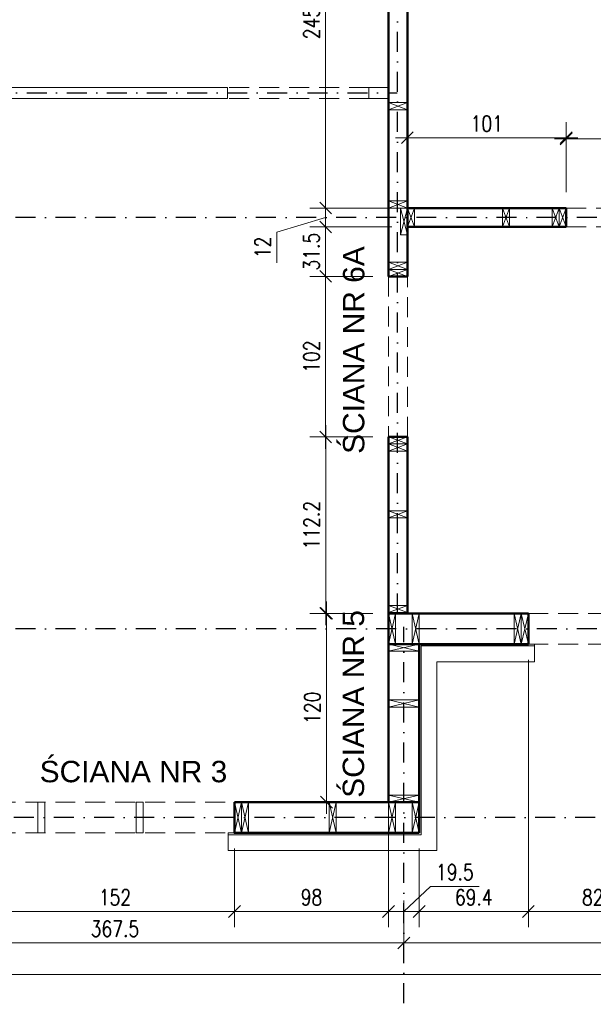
# Model space of a CAD drawing. Header units: inches. Extents: x 58893 to 70341, y -37691 to -31625.
# Tile 6 of 34: x 60621 to 60986, y -34759 to -34133. Entities that reach past the tile are written whole.
import ezdxf

# ---------------------------------------------------------------- set-up
doc = ezdxf.new("R2010")
doc.units = ezdxf.units.IN
doc.header["$MEASUREMENT"] = 0
doc.linetypes.add('DASHDOT', pattern=[25.4, 12.7, -6.35, 0, -6.35])
doc.linetypes.add('DASHED', pattern=[19.05, 12.7, -6.35])
for name, color, linetype, lineweight in [('Drewno', 2, 'Continuous', 20), ('Obrys', 4, 'Continuous', 20), ('Opisy', 4, 'Continuous', 20), ('Osie', 6, 'DASHDOT', 15), ('WYMIARY', 6, 'Continuous', 15), ('ściany działowe p+p', 3, 'Continuous', 18), ('Ściany nośne', 5, 'Continuous', 50), ('Ściany ocieplenie', 9, 'Continuous', 9)]:
    doc.layers.add(name, color=color, linetype=linetype, lineweight=lineweight)
doc.styles.add('1. Simplex', font='simplex.shx', dxfattribs={"width": 0.8})
doc.styles.add('Arial', font='arial.ttf')
doc.dimstyles.new('1_50', dxfattribs={"dimscale": 50, "dimtxt": 0.2, "dimasz": 0.15, "dimexe": 0.2, "dimexo": 0.2, "dimgap": 0.08, "dimtad": 1, "dimdec": 1, "dimzin": 9, "dimdsep": 46, "dimtxsty": '1. Simplex', "dimblk": 'OBLIQUE', "dimcen": 0.15, "dimdle": 0.15, "dimclrd": 256, "dimclre": 256, "dimclrt": 4, "dimadec": 1, "dimazin": 0, "dimtfac": 1, "dimtdec": 0, "dimtmove": 1, "dimatfit": 3, "dimfxl": 1, "dimlwd": -1, "dimlwe": -1, "dimarcsym": 0})

# ---------------------------------------------------------------- blocks, each defined once
blk = doc.blocks.new('_Oblique')
at = {"color": 0, "linetype": 'ByBlock', "lineweight": -2}
blk.add_line((-0.5, -0.5), (0.5, 0.5), dxfattribs=at)
blk = doc.blocks.new('*D78')
at = {"layer": 'Defpoints', "color": 0, "transparency": 16777216}
for p in [(60855.86, -34630.51), (60875.36, -34650.01), (60875.36, -34700.01)]:
    blk.add_point(p, dxfattribs=at)
at = {"layer": 'WYMIARY', "transparency": 16777216}
for p, q in [((60855.86, -34640.51), (60855.86, -34710.01)), ((60875.36, -34660.01), (60875.36, -34710.01)), ((60882.61, -34684.01), (60865.61, -34700.01)), ((60913.47, -34684.01), (60882.61, -34684.01)), ((60848.36, -34700.01), (60882.86, -34700.01))]:
    blk.add_line(p, q, dxfattribs=at)
at = {"layer": 'WYMIARY', "transparency": 16777216, "xscale": 7.5, "yscale": 7.5, "zscale": 7.5, "rotation": 180}
blk.add_blockref('_Oblique', (60855.86, -34700.01), dxfattribs=at)
at = {"layer": 'WYMIARY', "transparency": 16777216, "xscale": 7.5, "yscale": 7.5, "zscale": 7.5}
blk.add_blockref('_Oblique', (60875.36, -34700.01), dxfattribs=at)
at = {"layer": 'WYMIARY', "color": 4, "transparency": 16777216, "insert": (60898.04, -34675.01), "char_height": 10, "attachment_point": 5, "style": '1. Simplex'}
blk.add_mtext('19.5', dxfattribs=at)
blk = doc.blocks.new('*D81')
at = {"layer": 'Defpoints', "color": 0, "transparency": 16777216}
for p in [(60865.61, -34686.37), (60498.11, -34693.37), (60865.61, -34720.01)]:
    blk.add_point(p, dxfattribs=at)
at = {"layer": 'WYMIARY', "transparency": 16777216}
for p, q in [((60865.61, -34696.37), (60865.61, -34730.01)), ((60498.11, -34703.37), (60498.11, -34730.01)), ((60490.61, -34720.01), (60873.11, -34720.01))]:
    blk.add_line(p, q, dxfattribs=at)
at = {"layer": 'WYMIARY', "transparency": 16777216, "xscale": 7.5, "yscale": 7.5, "zscale": 7.5, "rotation": 180}
blk.add_blockref('_Oblique', (60498.11, -34720.01), dxfattribs=at)
at = {"layer": 'WYMIARY', "transparency": 16777216, "xscale": 7.5, "yscale": 7.5, "zscale": 7.5}
blk.add_blockref('_Oblique', (60865.61, -34720.01), dxfattribs=at)
at = {"layer": 'WYMIARY', "color": 4, "transparency": 16777216, "insert": (60681.86, -34711.01), "char_height": 10, "attachment_point": 5, "style": '1. Simplex'}
blk.add_mtext('367.5', dxfattribs=at)
blk = doc.blocks.new('*D82')
at = {"layer": 'Defpoints', "color": 0, "transparency": 16777216}
for p in [(60865.61, -34682.97), (61288.71, -34682.97), (61288.71, -34720.01)]:
    blk.add_point(p, dxfattribs=at)
at = {"layer": 'WYMIARY', "transparency": 16777216}
for p, q in [((60865.61, -34692.97), (60865.61, -34730.01)), ((61288.71, -34692.97), (61288.71, -34730.01)), ((60858.11, -34720.01), (61296.21, -34720.01))]:
    blk.add_line(p, q, dxfattribs=at)
at = {"layer": 'WYMIARY', "transparency": 16777216, "xscale": 7.5, "yscale": 7.5, "zscale": 7.5, "rotation": 180}
blk.add_blockref('_Oblique', (60865.61, -34720.01), dxfattribs=at)
at = {"layer": 'WYMIARY', "transparency": 16777216, "xscale": 7.5, "yscale": 7.5, "zscale": 7.5}
blk.add_blockref('_Oblique', (61288.71, -34720.01), dxfattribs=at)
at = {"layer": 'WYMIARY', "color": 4, "transparency": 16777216, "insert": (61077.16, -34711.01), "char_height": 10, "attachment_point": 5, "style": '1. Simplex'}
blk.add_mtext('423.1', dxfattribs=at)
blk = doc.blocks.new('*D85')
at = {"layer": 'Defpoints', "color": 0, "transparency": 16777216}
for p in [(60488.36, -34650.01), (61665.96, -34650.01), (60488.36, -34740.01)]:
    blk.add_point(p, dxfattribs=at)
at = {"layer": 'WYMIARY', "transparency": 16777216}
for p, q in [((60488.36, -34660.01), (60488.36, -34750.01)), ((61665.96, -34660.01), (61665.96, -34750.01)), ((61673.46, -34740.01), (60480.86, -34740.01))]:
    blk.add_line(p, q, dxfattribs=at)
at = {"layer": 'WYMIARY', "transparency": 16777216, "xscale": 7.5, "yscale": 7.5, "zscale": 7.5, "rotation": 180}
blk.add_blockref('_Oblique', (60488.36, -34740.01), dxfattribs=at)
at = {"layer": 'WYMIARY', "transparency": 16777216, "xscale": 7.5, "yscale": 7.5, "zscale": 7.5}
blk.add_blockref('_Oblique', (61665.96, -34740.01), dxfattribs=at)
at = {"layer": 'WYMIARY', "color": 4, "transparency": 16777216, "insert": (61077.16, -34731.01), "char_height": 10, "attachment_point": 5, "style": '1. Simplex'}
blk.add_mtext('1177.6', dxfattribs=at)
blk = doc.blocks.new('*D93')
at = {"layer": 'Defpoints', "color": 0, "transparency": 16777216}
for p in [(60944.76, -34530.01), (61026.76, -34530.01), (60944.76, -34700.01)]:
    blk.add_point(p, dxfattribs=at)
at = {"layer": 'WYMIARY', "transparency": 16777216}
for p, q in [((60944.76, -34540.01), (60944.76, -34710.01)), ((61026.76, -34540.01), (61026.76, -34710.01)), ((61034.26, -34700.01), (60937.26, -34700.01))]:
    blk.add_line(p, q, dxfattribs=at)
at = {"layer": 'WYMIARY', "transparency": 16777216, "xscale": 7.5, "yscale": 7.5, "zscale": 7.5, "rotation": 180}
blk.add_blockref('_Oblique', (60944.76, -34700.01), dxfattribs=at)
at = {"layer": 'WYMIARY', "transparency": 16777216, "xscale": 7.5, "yscale": 7.5, "zscale": 7.5}
blk.add_blockref('_Oblique', (61026.76, -34700.01), dxfattribs=at)
at = {"layer": 'WYMIARY', "color": 4, "transparency": 16777216, "insert": (60985.76, -34691.01), "char_height": 10, "attachment_point": 5, "style": '1. Simplex'}
blk.add_mtext('82', dxfattribs=at)
blk = doc.blocks.new('*D94')
at = {"layer": 'Defpoints', "color": 0, "transparency": 16777216}
for p in [(60944.76, -34530.01), (60875.36, -34650.01), (60875.36, -34700.01)]:
    blk.add_point(p, dxfattribs=at)
at = {"layer": 'WYMIARY', "transparency": 16777216}
for p, q in [((60944.76, -34540.01), (60944.76, -34710.01)), ((60875.36, -34660.01), (60875.36, -34710.01)), ((60952.26, -34700.01), (60867.86, -34700.01))]:
    blk.add_line(p, q, dxfattribs=at)
at = {"layer": 'WYMIARY', "transparency": 16777216, "xscale": 7.5, "yscale": 7.5, "zscale": 7.5, "rotation": 180}
blk.add_blockref('_Oblique', (60875.36, -34700.01), dxfattribs=at)
at = {"layer": 'WYMIARY', "transparency": 16777216, "xscale": 7.5, "yscale": 7.5, "zscale": 7.5}
blk.add_blockref('_Oblique', (60944.76, -34700.01), dxfattribs=at)
at = {"layer": 'WYMIARY', "color": 4, "transparency": 16777216, "insert": (60910.06, -34691.01), "char_height": 10, "attachment_point": 5, "style": '1. Simplex'}
blk.add_mtext('69.4', dxfattribs=at)
blk = doc.blocks.new('*D95')
at = {"layer": 'Defpoints', "color": 0, "transparency": 16777216}
for p in [(60816.36, -34510.51), (60855.86, -34510.51), (60816.61, -34630.51)]:
    blk.add_point(p, dxfattribs=at)
at = {"layer": 'WYMIARY', "transparency": 16777216}
for p, q in [((60816.36, -34638.01), (60816.36, -34503.01)), ((60845.86, -34510.51), (60806.36, -34510.51)), ((60806.61, -34630.51), (60806.36, -34630.51))]:
    blk.add_line(p, q, dxfattribs=at)
at = {"layer": 'WYMIARY', "transparency": 16777216, "xscale": 7.5, "yscale": 7.5, "zscale": 7.5}
for p, rotation in [((60816.36, -34510.51), 90), ((60816.36, -34630.51), 270)]:
    blk.add_blockref('_Oblique', p, dxfattribs=dict(at, rotation=rotation))
at = {"layer": 'WYMIARY', "color": 4, "transparency": 16777216, "insert": (60807.36, -34570.51), "char_height": 10, "attachment_point": 5, "rotation": 90, "style": '1. Simplex'}
blk.add_mtext('120', dxfattribs=at)
blk = doc.blocks.new('*D96')
at = {"layer": 'Defpoints', "color": 0, "transparency": 16777216}
for p in [(60815.88, -34398.36), (60855.86, -34398.36), (60854.77, -34510.51)]:
    blk.add_point(p, dxfattribs=at)
at = {"layer": 'WYMIARY', "transparency": 16777216}
for p, q in [((60815.88, -34518.01), (60815.88, -34390.86)), ((60845.86, -34398.36), (60805.88, -34398.36)), ((60844.77, -34510.51), (60805.88, -34510.51))]:
    blk.add_line(p, q, dxfattribs=at)
at = {"layer": 'WYMIARY', "transparency": 16777216, "xscale": 7.5, "yscale": 7.5, "zscale": 7.5}
for p, rotation in [((60815.88, -34398.36), 90), ((60815.88, -34510.51), 270)]:
    blk.add_blockref('_Oblique', p, dxfattribs=dict(at, rotation=rotation))
at = {"layer": 'WYMIARY', "color": 4, "transparency": 16777216, "insert": (60806.88, -34454.44), "char_height": 10, "attachment_point": 5, "rotation": 90, "style": '1. Simplex'}
blk.add_mtext('112.2', dxfattribs=at)
blk = doc.blocks.new('*D97')
at = {"layer": 'Defpoints', "color": 0, "transparency": 16777216}
for p in [(60815.86, -34296.36), (60855.86, -34296.36), (60855.86, -34398.36)]:
    blk.add_point(p, dxfattribs=at)
at = {"layer": 'WYMIARY', "transparency": 16777216}
for p, q in [((60815.86, -34405.86), (60815.86, -34288.86)), ((60845.86, -34296.36), (60805.86, -34296.36)), ((60845.86, -34398.36), (60805.86, -34398.36))]:
    blk.add_line(p, q, dxfattribs=at)
at = {"layer": 'WYMIARY', "transparency": 16777216, "xscale": 7.5, "yscale": 7.5, "zscale": 7.5}
for p, rotation in [((60815.86, -34296.36), 90), ((60815.86, -34398.36), 270)]:
    blk.add_blockref('_Oblique', p, dxfattribs=dict(at, rotation=rotation))
at = {"layer": 'WYMIARY', "color": 4, "transparency": 16777216, "insert": (60806.86, -34347.36), "char_height": 10, "attachment_point": 5, "rotation": 90, "style": '1. Simplex'}
blk.add_mtext('102', dxfattribs=at)
blk = doc.blocks.new('*D98')
at = {"layer": 'Defpoints', "color": 0, "transparency": 16777216}
for p in [(60815.86, -34264.91), (60867.86, -34264.91), (60855.86, -34296.36)]:
    blk.add_point(p, dxfattribs=at)
at = {"layer": 'WYMIARY', "transparency": 16777216}
for p, q in [((60815.86, -34303.86), (60815.86, -34257.41)), ((60857.86, -34264.91), (60805.86, -34264.91)), ((60845.86, -34296.36), (60805.86, -34296.36))]:
    blk.add_line(p, q, dxfattribs=at)
at = {"layer": 'WYMIARY', "transparency": 16777216, "xscale": 7.5, "yscale": 7.5, "zscale": 7.5}
for p, rotation in [((60815.86, -34264.91), 90), ((60815.86, -34296.36), 270)]:
    blk.add_blockref('_Oblique', p, dxfattribs=dict(at, rotation=rotation))
at = {"layer": 'WYMIARY', "color": 4, "transparency": 16777216, "insert": (60806.86, -34280.64), "char_height": 10, "attachment_point": 5, "rotation": 90, "style": '1. Simplex'}
blk.add_mtext('31.5', dxfattribs=at)
blk = doc.blocks.new('*D99')
at = {"layer": 'Defpoints', "color": 0, "transparency": 16777216}
for p in [(60815.86, -34252.91), (60867.86, -34252.91), (60867.86, -34264.91)]:
    blk.add_point(p, dxfattribs=at)
at = {"layer": 'WYMIARY', "transparency": 16777216}
for p, q in [((60815.86, -34272.41), (60815.86, -34245.41)), ((60857.86, -34252.91), (60805.86, -34252.91)), ((60784.86, -34268.21), (60815.86, -34258.91)), ((60784.86, -34287.64), (60784.86, -34268.21)), ((60857.86, -34264.91), (60805.86, -34264.91))]:
    blk.add_line(p, q, dxfattribs=at)
at = {"layer": 'WYMIARY', "transparency": 16777216, "xscale": 7.5, "yscale": 7.5, "zscale": 7.5}
for p, rotation in [((60815.86, -34252.91), 90), ((60815.86, -34264.91), 270)]:
    blk.add_blockref('_Oblique', p, dxfattribs=dict(at, rotation=rotation))
at = {"layer": 'WYMIARY', "color": 4, "transparency": 16777216, "insert": (60775.86, -34277.93), "char_height": 10, "attachment_point": 5, "rotation": 90, "style": '1. Simplex'}
blk.add_mtext('12', dxfattribs=at)
blk = doc.blocks.new('*D100')
at = {"layer": 'Defpoints', "color": 0, "transparency": 16777216}
for p in [(60815.86, -34007.51), (60855.86, -34007.51), (60867.86, -34252.91)]:
    blk.add_point(p, dxfattribs=at)
at = {"layer": 'WYMIARY', "transparency": 16777216}
for p, q in [((60815.86, -34260.41), (60815.86, -34000.01)), ((60845.86, -34007.51), (60805.86, -34007.51)), ((60857.86, -34252.91), (60805.86, -34252.91))]:
    blk.add_line(p, q, dxfattribs=at)
at = {"layer": 'WYMIARY', "transparency": 16777216, "xscale": 7.5, "yscale": 7.5, "zscale": 7.5}
for p, rotation in [((60815.86, -34007.51), 90), ((60815.86, -34252.91), 270)]:
    blk.add_blockref('_Oblique', p, dxfattribs=dict(at, rotation=rotation))
at = {"layer": 'WYMIARY', "color": 4, "transparency": 16777216, "insert": (60806.86, -34130.21), "char_height": 10, "attachment_point": 5, "rotation": 90, "style": '1. Simplex'}
blk.add_mtext('245.4', dxfattribs=at)
blk = doc.blocks.new('*D107')
at = {"layer": 'Defpoints', "color": 0, "transparency": 16777216}
for p in [(60867.86, -34204.32), (60968.81, -34208.23), (60968.81, -34252.91)]:
    blk.add_point(p, dxfattribs=at)
at = {"layer": 'WYMIARY', "transparency": 16777216}
for p, q in [((60968.81, -34242.91), (60968.81, -34198.23)), ((60860.36, -34208.23), (60976.31, -34208.23)), ((60867.86, -34214.32), (60867.86, -34218.23))]:
    blk.add_line(p, q, dxfattribs=at)
at = {"layer": 'WYMIARY', "transparency": 16777216, "xscale": 7.5, "yscale": 7.5, "zscale": 7.5, "rotation": 180}
blk.add_blockref('_Oblique', (60867.86, -34208.23), dxfattribs=at)
at = {"layer": 'WYMIARY', "transparency": 16777216, "xscale": 7.5, "yscale": 7.5, "zscale": 7.5}
blk.add_blockref('_Oblique', (60968.81, -34208.23), dxfattribs=at)
at = {"layer": 'WYMIARY', "color": 4, "transparency": 16777216, "insert": (60918.34, -34199.23), "char_height": 10, "attachment_point": 5, "style": '1. Simplex'}
blk.add_mtext('101', dxfattribs=at)
blk = doc.blocks.new('*D108')
at = {"layer": 'Defpoints', "color": 0, "transparency": 16777216}
for p in [(61070.81, -34208.91), (60968.81, -34252.91), (61070.81, -34252.91)]:
    blk.add_point(p, dxfattribs=at)
at = {"layer": 'WYMIARY', "transparency": 16777216}
for p, q in [((60968.81, -34242.91), (60968.81, -34198.91)), ((61070.81, -34242.91), (61070.81, -34198.91)), ((60961.31, -34208.91), (61078.31, -34208.91))]:
    blk.add_line(p, q, dxfattribs=at)
at = {"layer": 'WYMIARY', "transparency": 16777216, "xscale": 7.5, "yscale": 7.5, "zscale": 7.5, "rotation": 180}
blk.add_blockref('_Oblique', (60968.81, -34208.91), dxfattribs=at)
at = {"layer": 'WYMIARY', "transparency": 16777216, "xscale": 7.5, "yscale": 7.5, "zscale": 7.5}
blk.add_blockref('_Oblique', (61070.81, -34208.91), dxfattribs=at)
at = {"layer": 'WYMIARY', "color": 4, "transparency": 16777216, "insert": (61019.81, -34199.91), "char_height": 10, "attachment_point": 5, "style": '1. Simplex'}
blk.add_mtext('102', dxfattribs=at)
blk = doc.blocks.new('*D258')
at = {"layer": 'Defpoints', "color": 0, "transparency": 16777216}
for p in [(60605.86, -34650.01), (60757.86, -34650.01), (60605.86, -34700.01)]:
    blk.add_point(p, dxfattribs=at)
at = {"layer": 'WYMIARY', "transparency": 16777216}
for p, q in [((60605.86, -34660.01), (60605.86, -34710.01)), ((60757.86, -34660.01), (60757.86, -34710.01)), ((60765.36, -34700.01), (60598.36, -34700.01))]:
    blk.add_line(p, q, dxfattribs=at)
at = {"layer": 'WYMIARY', "transparency": 16777216, "xscale": 7.5, "yscale": 7.5, "zscale": 7.5, "rotation": 180}
blk.add_blockref('_Oblique', (60605.86, -34700.01), dxfattribs=at)
at = {"layer": 'WYMIARY', "transparency": 16777216, "xscale": 7.5, "yscale": 7.5, "zscale": 7.5}
blk.add_blockref('_Oblique', (60757.86, -34700.01), dxfattribs=at)
at = {"layer": 'WYMIARY', "color": 4, "transparency": 16777216, "insert": (60681.86, -34691.01), "char_height": 10, "attachment_point": 5, "style": '1. Simplex'}
blk.add_mtext('152', dxfattribs=at)
blk = doc.blocks.new('*D259')
at = {"layer": 'Defpoints', "color": 0, "transparency": 16777216}
for p in [(60757.86, -34650.01), (60855.86, -34650.01), (60757.86, -34700.01)]:
    blk.add_point(p, dxfattribs=at)
at = {"layer": 'WYMIARY', "transparency": 16777216}
for p, q in [((60757.86, -34660.01), (60757.86, -34710.01)), ((60855.86, -34660.01), (60855.86, -34710.01)), ((60863.36, -34700.01), (60750.36, -34700.01))]:
    blk.add_line(p, q, dxfattribs=at)
at = {"layer": 'WYMIARY', "transparency": 16777216, "xscale": 7.5, "yscale": 7.5, "zscale": 7.5, "rotation": 180}
blk.add_blockref('_Oblique', (60757.86, -34700.01), dxfattribs=at)
at = {"layer": 'WYMIARY', "transparency": 16777216, "xscale": 7.5, "yscale": 7.5, "zscale": 7.5}
blk.add_blockref('_Oblique', (60855.86, -34700.01), dxfattribs=at)
at = {"layer": 'WYMIARY', "color": 4, "transparency": 16777216, "insert": (60806.86, -34691.01), "char_height": 10, "attachment_point": 5, "style": '1. Simplex'}
blk.add_mtext('98', dxfattribs=at)

msp = doc.modelspace()

# ---------------------------------------------------------------- linework, layer by layer
at = {"layer": 'Drewno'}
for p, q in [((60867.864, -34190.412), (60855.864, -34185.912)), ((60867.864, -34185.912), (60855.864, -34190.412)), ((60867.864, -34252.912), (60855.864, -34248.412)), ((60867.864, -34248.412), (60855.864, -34252.912)), ((60867.864, -34252.912), (60863.364, -34269.912)), ((60863.364, -34252.912), (60867.864, -34269.912)), ((60872.364, -34252.912), (60867.864, -34264.912)), ((60867.864, -34252.912), (60872.364, -34264.912)), ((60932.814, -34252.912), (60928.314, -34264.912)), ((60928.314, -34252.912), (60932.814, -34264.912)), ((60964.314, -34252.912), (60959.814, -34264.912)), ((60959.814, -34252.912), (60964.314, -34264.912)), ((60968.814, -34252.912), (60964.314, -34264.912)), ((60964.314, -34252.912), (60968.814, -34264.912)), ((60867.864, -34291.862), (60855.864, -34287.362)), ((60867.864, -34287.362), (60855.864, -34291.862)), ((60867.864, -34296.362), (60855.864, -34291.862)), ((60867.864, -34291.862), (60855.864, -34296.362)), ((60867.864, -34402.862), (60855.864, -34398.362)), ((60867.864, -34398.362), (60855.864, -34402.862)), ((60867.864, -34407.362), (60855.864, -34402.862)), ((60867.864, -34402.862), (60855.864, -34407.362)), ((60867.864, -34449.862), (60855.864, -34445.362)), ((60867.864, -34445.362), (60855.864, -34449.862)), ((60867.864, -34510.012), (60855.864, -34505.512)), ((60867.864, -34505.512), (60855.864, -34510.012)), ((60855.864, -34510.512), (60860.364, -34530.012)), ((60860.364, -34510.512), (60855.864, -34530.012)), ((60870.864, -34510.512), (60875.364, -34530.012)), ((60875.364, -34510.512), (60870.864, -34530.012)), ((60935.764, -34510.512), (60940.264, -34530.012)), ((60940.264, -34510.512), (60935.764, -34530.012)), ((60940.264, -34510.512), (60944.764, -34530.012)), ((60944.764, -34510.512), (60940.264, -34530.012)), ((60855.864, -34534.512), (60875.364, -34530.012)), ((60855.864, -34530.012), (60875.364, -34534.512)), ((60855.864, -34570.062), (60875.364, -34565.562)), ((60855.864, -34565.562), (60875.364, -34570.062)), ((60757.859, -34630.512), (60762.359, -34650.012)), ((60762.359, -34630.512), (60757.859, -34650.012)), ((60762.359, -34630.512), (60766.859, -34650.012)), ((60766.859, -34630.512), (60762.359, -34650.012)), ((60818.114, -34630.512), (60822.614, -34650.012)), ((60822.614, -34630.512), (60818.114, -34650.012)), ((60855.864, -34630.512), (60875.364, -34626.012)), ((60855.864, -34626.012), (60875.364, -34630.512)), ((60855.864, -34630.512), (60860.364, -34650.012)), ((60860.364, -34630.512), (60855.864, -34650.012)), ((60870.864, -34630.512), (60875.364, -34650.012)), ((60875.364, -34630.512), (60870.864, -34650.012))]:
    msp.add_line(p, q, dxfattribs=at)
for points in [[(60867.864, -34185.912), (60855.864, -34185.912), (60855.864, -34190.412), (60867.864, -34190.412)], [(60867.864, -34248.412), (60855.864, -34248.412), (60855.864, -34252.912), (60867.864, -34252.912)], [(60863.364, -34252.912), (60863.364, -34269.912), (60867.864, -34269.912), (60867.864, -34252.912)], [(60867.864, -34252.912), (60867.864, -34264.912), (60872.364, -34264.912), (60872.364, -34252.912)], [(60928.314, -34252.912), (60928.314, -34264.912), (60932.814, -34264.912), (60932.814, -34252.912)], [(60959.814, -34252.912), (60959.814, -34264.912), (60964.314, -34264.912), (60964.314, -34252.912)], [(60964.314, -34252.912), (60964.314, -34264.912), (60968.814, -34264.912), (60968.814, -34252.912)], [(60867.864, -34287.362), (60855.864, -34287.362), (60855.864, -34291.862), (60867.864, -34291.862)], [(60867.864, -34291.862), (60855.864, -34291.862), (60855.864, -34296.362), (60867.864, -34296.362)], [(60867.864, -34398.362), (60855.864, -34398.362), (60855.864, -34402.862), (60867.864, -34402.862)], [(60867.864, -34402.862), (60855.864, -34402.862), (60855.864, -34407.362), (60867.864, -34407.362)], [(60867.864, -34445.362), (60855.864, -34445.362), (60855.864, -34449.862), (60867.864, -34449.862)], [(60867.864, -34505.512), (60855.864, -34505.512), (60855.864, -34510.012), (60867.864, -34510.012)], [(60860.364, -34510.512), (60860.364, -34530.012), (60855.864, -34530.012), (60855.864, -34510.512)], [(60875.364, -34510.512), (60875.364, -34530.012), (60870.864, -34530.012), (60870.864, -34510.512)], [(60940.264, -34510.512), (60940.264, -34530.012), (60935.764, -34530.012), (60935.764, -34510.512)], [(60944.764, -34510.512), (60944.764, -34530.012), (60940.264, -34530.012), (60940.264, -34510.512)], [(60855.864, -34530.012), (60875.364, -34530.012), (60875.364, -34534.512), (60855.864, -34534.512)], [(60855.864, -34565.562), (60875.364, -34565.562), (60875.364, -34570.062), (60855.864, -34570.062)], [(60762.359, -34630.512), (60762.359, -34650.012), (60757.859, -34650.012), (60757.859, -34630.512)], [(60766.859, -34630.512), (60766.859, -34650.012), (60762.359, -34650.012), (60762.359, -34630.512)], [(60822.614, -34630.512), (60822.614, -34650.012), (60818.114, -34650.012), (60818.114, -34630.512)], [(60855.864, -34626.012), (60875.364, -34626.012), (60875.364, -34630.512), (60855.864, -34630.512)], [(60860.364, -34630.512), (60860.364, -34650.012), (60855.864, -34650.012), (60855.864, -34630.512)], [(60875.364, -34630.512), (60875.364, -34650.012), (60870.864, -34650.012), (60870.864, -34630.512)]]:
    msp.add_lwpolyline(points, close=True, dxfattribs=at)
at = {"layer": 'Drewno', "color": 9}
for points in [[(60637.314, -34630.512), (60637.314, -34650.012), (60632.814, -34650.012), (60632.814, -34630.512)], [(60699.814, -34630.512), (60699.814, -34650.012), (60695.314, -34650.012), (60695.314, -34630.512)]]:
    msp.add_lwpolyline(points, close=True, dxfattribs=at)
at = {"layer": 'Obrys', "color": 9, "linetype": 'DASHED', "lineweight": 5}
for p, q in [((60843.414, -34176.212), (60753.414, -34176.212)), ((60843.414, -34183.212), (60753.414, -34183.212)), ((60968.814, -34252.912), (61070.814, -34252.912)), ((60968.814, -34264.912), (61070.814, -34264.912)), ((60855.864, -34296.362), (60855.864, -34398.362)), ((60867.864, -34398.362), (60867.864, -34296.362))]:
    msp.add_line(p, q, dxfattribs=at)
at = {"layer": 'Obrys', "linetype": 'DASHED', "lineweight": 5}
for p, q in [((60944.764, -34510.512), (61026.764, -34510.512)), ((60944.764, -34530.012), (61026.764, -34530.012)), ((60605.859, -34630.512), (60757.859, -34630.512)), ((60605.859, -34650.012), (60757.859, -34650.012))]:
    msp.add_line(p, q, dxfattribs=at)
at = {"layer": 'Osie', "lineweight": -3}
for p, q in [((60861.614, -34510.512), (60861.614, -33874.208)), ((60498.239, -34179.712), (60861.364, -34179.712)), ((61778.749, -34258.907), (60379.384, -34258.907)), ((61778.786, -34520.262), (60379.649, -34520.262)), ((60865.614, -34783.815), (60865.614, -34519.012)), ((61777.792, -34640.257), (60378.656, -34640.257))]:
    msp.add_line(p, q, dxfattribs=at)
at = {"layer": 'ściany działowe p+p', "ltscale": 35}
for p, q in [((60507.864, -34176.212), (60753.414, -34176.212)), ((60753.414, -34176.212), (60753.414, -34183.212)), ((60843.414, -34176.212), (60843.414, -34183.212)), ((60843.414, -34176.212), (60855.864, -34176.212)), ((60507.864, -34183.212), (60753.414, -34183.212)), ((60843.414, -34183.212), (60855.864, -34183.212))]:
    msp.add_line(p, q, dxfattribs=at)
at = {"layer": 'Ściany nośne', "color": 4, "ltscale": 35}
for p, q in [((60855.864, -34296.362), (60855.864, -34007.512)), ((60867.864, -34296.362), (60867.864, -34007.512)), ((60867.864, -34252.912), (60968.814, -34252.912)), ((60968.814, -34252.912), (60968.814, -34264.912)), ((60867.864, -34264.912), (60968.814, -34264.912)), ((60867.864, -34296.362), (60855.864, -34296.362)), ((60855.864, -34630.512), (60855.864, -34398.362)), ((60867.864, -34398.362), (60855.864, -34398.362)), ((60867.864, -34510.512), (60867.864, -34398.362)), ((60855.864, -34510.512), (60944.764, -34510.512)), ((60944.764, -34530.012), (60855.864, -34530.012)), ((60875.364, -34650.012), (60875.364, -34530.012)), ((60757.859, -34630.512), (60875.364, -34630.512)), ((60757.859, -34650.012), (60875.364, -34650.012))]:
    msp.add_line(p, q, dxfattribs=at)
for points in [[(60944.764, -34510.512), (60944.764, -34530.012)], [(60757.859, -34630.512), (60757.859, -34650.012), (60757.859, -34650.012)]]:
    msp.add_lwpolyline(points, dxfattribs=at)
at = {"layer": 'Ściany ocieplenie', "ltscale": 35}
for p, q in [((60876.564, -34531.212), (60948.764, -34531.212)), ((60876.564, -34651.212), (60876.564, -34531.212)), ((60886.564, -34541.212), (60948.764, -34541.212)), ((60886.564, -34661.212), (60886.564, -34541.212)), ((60876.564, -34651.212), (60753.859, -34651.212)), ((60753.859, -34661.212), (60886.564, -34661.212))]:
    msp.add_line(p, q, dxfattribs=at)
for points in [[(60944.764, -34530.012), (60944.764, -34530.014), (60948.764, -34530.014), (60948.764, -34541.212)], [(60757.859, -34650.012), (60753.859, -34650.012), (60753.859, -34661.212)]]:
    msp.add_lwpolyline(points, dxfattribs=at)

# ---------------------------------------------------------------- texts
at = {"layer": 'Opisy', "color": 7, "lineweight": 0, "char_height": 13.6, "width": 172.96324, "attachment_point": 5, "rotation": 90, "style": 'Arial'}
for s, insert in [('ŚCIANA NR 6A', (60833.768, -34343.171)), ('ŚCIANA NR 5', (60833.605, -34568.084))]:
    msp.add_mtext(s, dxfattribs=dict(at, insert=insert))
at = {"layer": 'Opisy', "color": 7, "lineweight": 0, "insert": (60693.629, -34611.146), "char_height": 13.6, "width": 172.96324, "attachment_point": 5, "style": 'Arial'}
msp.add_mtext('ŚCIANA NR 3', dxfattribs=at)

# ---------------------------------------------------------------- dimensions: what is measured, and where the dimension line sits
at = {"layer": 'WYMIARY'}
for base, p1, p2, angle, picture, middle in [((60815.864, -34007.512), (60867.864, -34252.912), (60855.864, -34007.512), 90, '*D100', (60806.864, -34130.212)), ((60815.864, -34252.912), (60867.864, -34264.912), (60867.864, -34252.912), 90, '*D99', (60775.864, -34272.212)), ((60815.863851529, -34264.912085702), (60855.863851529, -34296.362085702), (60867.863851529, -34264.912085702), 90, '*D98', (60806.863851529, -34280.637085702)), ((60815.864, -34296.362), (60855.864, -34398.362), (60855.864, -34296.362), 90, '*D97', (60806.864, -34347.362)), ((60815.876154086, -34398.362085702), (60854.770154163, -34510.512085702), (60855.863851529, -34398.362085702), 90, '*D96', (60806.876154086, -34454.437085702)), ((60816.364, -34510.512), (60816.612, -34630.512), (60855.864, -34510.512), 90, '*D95', (60807.364, -34570.512)), ((60605.859, -34700.012), (60757.859, -34650.012), (60605.859, -34650.012), 180, '*D258', (60681.859, -34691.012)), ((60757.859, -34700.012), (60855.864, -34650.012), (60757.859, -34650.012), 180, '*D259', (60806.862, -34691.012))]:
    dim = msp.add_linear_dim(base=base, p1=p1, p2=p2, angle=angle, dimstyle='1_50', dxfattribs=at)
    dim.commit()
    dim.dimension.update_dxf_attribs({"geometry": picture, "text_midpoint": middle})
for base, p1, p2, picture, middle in [((60968.813851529, -34208.230740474), (60867.863851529, -34204.318654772), (60968.813851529, -34252.912085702), '*D107', (60918.338851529, -34199.230740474)), ((61070.814, -34208.912), (60968.814, -34252.912), (61070.814, -34252.912), '*D108', (61019.814, -34199.912)), ((60875.364, -34700.012), (60944.764, -34530.012), (60875.364, -34650.012), '*D94', (60910.064, -34691.012)), ((60944.764, -34700.012), (61026.764, -34530.012), (60944.764, -34530.012), '*D93', (60985.764, -34691.012)), ((60488.364, -34740.012), (61665.964, -34650.012), (60488.364, -34650.012), '*D85', (61077.164, -34731.012)), ((60865.614, -34720.012), (60498.114, -34693.374), (60865.614, -34686.374), '*D81', (60681.864, -34711.012)), ((61288.714, -34720.012), (60865.614, -34682.974), (61288.714, -34682.974), '*D82', (61077.164, -34711.012))]:
    dim = msp.add_linear_dim(base=base, p1=p1, p2=p2, dimstyle='1_50', dxfattribs=at)
    dim.commit()
    dim.dimension.update_dxf_attribs({"geometry": picture, "text_midpoint": middle})
dim = msp.add_linear_dim(base=(60875.364, -34700.012), p1=(60855.864, -34630.512), p2=(60875.364, -34650.012), dimstyle='1_50', dxfattribs=at)
dim.commit()
dim.dimension.update_dxf_attribs({"geometry": '*D78', "text_midpoint": (60886.614, -34684.012), "dimtype": 160})

doc.saveas('drawing.dxf')
